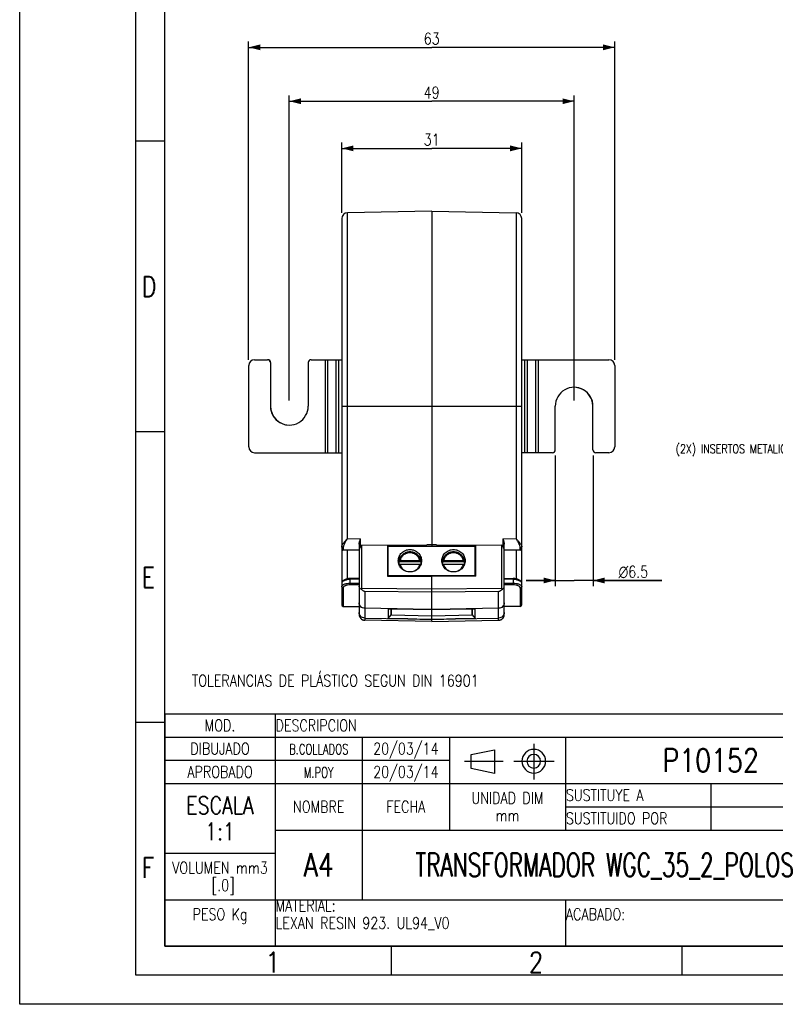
# Model space of a CAD drawing. Header units: millimetres. Extents: x 0 to 210, y 0 to 297.
# Tile 1 of 6: x 0 to 130, y 0 to 169. Entities that reach past the tile are written whole.
import ezdxf

# ---------------------------------------------------------------- set-up
doc = ezdxf.new("R2010")
doc.units = ezdxf.units.MM
doc.header["$LTSCALE"] = 19.36
doc.layers.get('0').update_dxf_attribs({"linetype": 'CONTINUOUS'})
doc.styles.get("Standard").update_dxf_attribs({"font": 'SIMPLEX.SHX', "width": 0.8})
doc.styles.add('TEXTSTYLE_1', font='gdt', dxfattribs={"width": 0.8})
doc.styles.add('TEXTSTYLE_2', font='SIMPLEX.SHX', dxfattribs={"width": 0.7})
doc.dimstyles.new('DIMSTYLE_2', dxfattribs={"dimtxt": 2, "dimasz": 2, "dimexe": 1, "dimexo": 1, "dimgap": 0.5, "dimtad": 1, "dimdsep": 46, "dimtxsty": 'Standard', "dimblk": '_FILLED', "dimblk1": '_FILLED', "dimblk2": '_FILLED', "dimcen": 0.09, "dimazin": 2, "dimtp": 0.01, "dimtm": 0.01, "dimtfac": 1, "dimtofl": 0, "dimtmove": 0, "dimatfit": 3, "dimldrblk": '_FILLED', "dimfxl": 0, "dimtolj": 1, "dimarcsym": 0})
doc.dimstyles.new('DIMSTYLE_3', dxfattribs={"dimtxt": 2, "dimasz": 2, "dimexe": 1, "dimexo": 1, "dimgap": 0.5, "dimtad": 1, "dimdec": 0, "dimdsep": 46, "dimtxsty": 'Standard', "dimblk": '_FILLED', "dimblk1": '_FILLED', "dimblk2": '_FILLED', "dimcen": 0.09, "dimazin": 2, "dimtp": 0.01, "dimtm": 0.01, "dimtfac": 1, "dimtdec": 0, "dimtofl": 0, "dimtmove": 0, "dimatfit": 3, "dimldrblk": '_FILLED', "dimfxl": 0, "dimtolj": 1, "dimarcsym": 0})

# ---------------------------------------------------------------- blocks, each defined once
blk = doc.blocks.new('_FILLED')
at = {"color": 0, "linetype": 'ByBlock'}
blk.add_solid([(0, 0), (-1, 0.25), (-1, -0.25)], dxfattribs=at)
blk = doc.blocks.new('*D4')
at = {"color": 8}
for p, q in [((92.23, 94.44), (92.23, 71.95)), ((98.73, 94.44), (98.73, 71.95)), ((92.23, 72.95), (87.23, 72.95)), ((87.23, 72.95), (95.48, 72.95)), ((110.61, 72.95), (95.48, 72.95)), ((98.73, 72.95), (110.61, 72.95))]:
    blk.add_line(p, q, dxfattribs=at)
at = {"color": 8, "xscale": 2, "yscale": 2, "zscale": 2}
for p, rotation in [((92.23, 72.95), 359.9999497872), ((98.73, 72.95), 179.9999813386)]:
    blk.add_blockref('_FILLED', p, dxfattribs=dict(at, rotation=rotation))
at = {"color": 8, "insert": (103.14, 75.45), "char_height": 2, "width": 7.4667, "attachment_point": 1, "line_spacing_factor": 0.9, "style": 'TEXTSTYLE_1'}
blk.add_mtext('{\\fgdt;n}\\fSIMPLEX.SHX;6.5', dxfattribs=at)
blk = doc.blocks.new('*D5')
at = {"color": 8}
for p, q in [((55.45, 136.24), (55.45, 148.32)), ((86.45, 136.24), (86.45, 148.32)), ((55.45, 147.32), (70.95, 147.32)), ((86.45, 147.32), (70.95, 147.32))]:
    blk.add_line(p, q, dxfattribs=at)
at = {"color": 8, "xscale": 2, "yscale": 2, "zscale": 2}
for p, rotation in [((55.45, 147.32), 180.0000000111), ((86.45, 147.32), 1.11e-08)]:
    blk.add_blockref('_FILLED', p, dxfattribs=dict(at, rotation=rotation))
at = {"color": 8, "insert": (70.95, 149.82), "char_height": 2, "width": 3.2, "attachment_point": 2, "line_spacing_factor": 0.9}
blk.add_mtext('31', dxfattribs=at)
blk = doc.blocks.new('*D6')
at = {"color": 8}
for p, q in [((46.43, 103.94), (46.43, 156.43)), ((95.48, 103.94), (95.48, 156.43)), ((46.43, 155.43), (70.95, 155.43)), ((95.48, 155.43), (70.95, 155.43))]:
    blk.add_line(p, q, dxfattribs=at)
at = {"color": 8, "xscale": 2, "yscale": 2, "zscale": 2, "rotation": 180}
blk.add_blockref('_FILLED', (46.43, 155.43), dxfattribs=at)
at = {"color": 8, "xscale": 2, "yscale": 2, "zscale": 2}
blk.add_blockref('_FILLED', (95.48, 155.43), dxfattribs=at)
at = {"color": 8, "insert": (70.95, 157.93), "char_height": 2, "width": 3.2, "attachment_point": 2, "line_spacing_factor": 0.9}
blk.add_mtext('49', dxfattribs=at)
blk = doc.blocks.new('*D7')
at = {"color": 8}
for p, q in [((39.43, 110.94), (39.43, 165.71)), ((39.43, 164.71), (70.95, 164.71)), ((102.48, 164.71), (70.95, 164.71)), ((102.48, 110.94), (102.48, 165.71))]:
    blk.add_line(p, q, dxfattribs=at)
at = {"color": 8, "xscale": 2, "yscale": 2, "zscale": 2, "rotation": 180}
blk.add_blockref('_FILLED', (39.43, 164.71), dxfattribs=at)
at = {"color": 8, "xscale": 2, "yscale": 2, "zscale": 2}
blk.add_blockref('_FILLED', (102.48, 164.71), dxfattribs=at)
at = {"color": 8, "insert": (70.95, 167.21), "char_height": 2, "width": 3.2, "attachment_point": 2, "line_spacing_factor": 0.9}
blk.add_mtext('63', dxfattribs=at)

msp = doc.modelspace()

# ---------------------------------------------------------------- linework, layer by layer
at = {"color": 7}
for p, q in [((0, 0), (0, 297)), ((25, 10), (25, 287)), ((24.983, 148.538), (20, 148.538)), ((70.954, 136.488), (56.437, 136.235)), ((56.437, 80.178), (56.437, 136.235)), ((70.954, 136.488), (70.954, 78.858)), ((70.954, 136.488), (85.472, 136.235)), ((85.472, 136.235), (85.472, 80.178)), ((55.454, 135.235), (55.454, 72.461)), ((86.454, 72.461), (86.454, 135.235)), ((40.433, 110.943), (42.683, 110.943)), ((43.182, 110.443), (43.182, 102.95)), ((43.182, 110.443), (43.209, 110.443)), ((43.209, 110.443), (43.209, 102.95)), ((49.681, 110.443), (49.681, 102.943)), ((50.181, 110.943), (55.454, 110.943)), ((52.642, 94.943), (52.642, 110.943)), ((53.071, 94.943), (53.071, 110.943)), ((54.47, 110.943), (54.47, 94.943)), ((54.899, 110.943), (54.899, 94.943)), ((86.454, 110.943), (101.476, 110.943)), ((87.01, 94.943), (87.01, 110.943)), ((87.438, 94.943), (87.438, 110.943)), ((88.838, 110.943), (88.838, 94.943)), ((89.267, 110.943), (89.267, 94.943)), ((39.433, 95.943), (39.433, 109.943)), ((102.476, 109.943), (102.476, 95.943)), ((43.182, 102.95), (43.209, 102.95)), ((56.437, 102.943), (85.472, 102.943)), ((92.227, 95.443), (92.227, 102.943)), ((98.726, 102.937), (98.7, 102.937)), ((98.7, 95.443), (98.7, 102.937)), ((98.726, 95.443), (98.726, 102.937)), ((24.983, 98.538), (20, 98.538)), ((40.433, 94.943), (55.454, 94.943)), ((91.727, 94.943), (86.454, 94.943)), ((98.726, 95.443), (98.7, 95.443)), ((101.476, 94.943), (99.226, 94.943)), ((56.437, 80.178), (58.7, 80.139)), ((58.7, 78.791), (58.7, 80.139)), ((83.209, 80.139), (85.472, 80.178)), ((83.209, 80.139), (83.209, 78.791)), ((58.454, 78.143), (55.7, 78.191)), ((56.437, 73.24), (56.437, 78.179)), ((58.454, 79.183), (58.454, 67.101)), ((58.946, 79.028), (70.127, 79.055)), ((58.946, 71.611), (58.946, 79.028)), ((63.354, 78.914), (70.127, 79.055)), ((63.354, 78.914), (63.354, 73.712)), ((63.454, 78.858), (78.454, 78.858)), ((63.454, 73.711), (63.454, 78.858)), ((70.954, 79.073), (70.127, 79.055)), ((71.782, 79.055), (70.954, 79.073)), ((71.782, 79.055), (82.963, 79.028)), ((71.782, 79.055), (78.554, 78.914)), ((78.454, 73.711), (78.454, 78.858)), ((78.554, 73.712), (78.554, 78.914)), ((82.963, 79.028), (82.963, 71.611)), ((83.454, 67.101), (83.454, 79.183)), ((86.209, 78.191), (83.454, 78.143)), ((85.472, 78.179), (85.472, 73.24)), ((63.454, 77.581), (63.354, 77.579)), ((63.354, 77.219), (63.454, 77.221)), ((65.312, 76.153), (65.312, 76.332)), ((65.515, 76.384), (68.894, 76.384)), ((69.097, 76.332), (69.097, 76.153)), ((72.812, 76.153), (72.812, 76.332)), ((73.015, 76.384), (76.394, 76.384)), ((76.597, 76.332), (76.597, 76.153)), ((78.554, 77.579), (78.454, 77.581)), ((78.554, 76.713), (78.454, 76.769)), ((69.097, 76.153), (65.312, 76.153)), ((68.894, 75.707), (65.515, 75.707)), ((76.597, 76.153), (72.812, 76.153)), ((76.394, 75.707), (73.015, 75.707)), ((58.454, 73.338), (56.926, 73.299)), ((56.926, 73.296), (56.926, 73.293)), ((58.454, 73.157), (56.928, 73.118)), ((56.928, 72.483), (56.928, 73.118)), ((63.454, 73.872), (63.354, 73.87)), ((63.354, 73.712), (70.954, 73.647)), ((63.454, 73.831), (78.454, 73.831)), ((78.554, 73.712), (70.954, 73.647)), ((70.954, 65.895), (70.954, 73.647)), ((78.554, 73.87), (78.455, 73.872)), ((83.454, 73.338), (84.983, 73.299)), ((84.981, 73.118), (83.454, 73.157)), ((84.981, 73.118), (84.981, 72.483)), ((84.983, 73.293), (84.983, 73.296)), ((55.454, 72.459), (55.454, 68.741)), ((55.7, 71.645), (55.7, 68.491)), ((56.928, 72.483), (58.454, 72.47)), ((58.454, 72.179), (56.928, 72.193)), ((58.946, 71.611), (70.954, 71.509)), ((70.954, 71.509), (82.963, 71.611)), ((83.454, 72.47), (84.981, 72.483)), ((84.981, 72.193), (83.454, 72.179)), ((86.209, 71.645), (86.209, 68.491)), ((86.454, 68.741), (86.454, 72.459)), ((70.954, 70.934), (59.437, 71.032)), ((59.437, 71.032), (59.437, 66.101)), ((82.472, 71.032), (70.954, 70.934)), ((82.472, 66.101), (82.472, 71.032)), ((55.7, 68.491), (58.454, 68.443)), ((67.778, 68.027), (59.437, 68.162)), ((63.455, 68.076), (67.778, 68.027)), ((63.455, 68.076), (63.467, 66.427)), ((63.975, 67.035), (63.967, 68.07)), ((63.993, 68.07), (63.975, 67.035)), ((67.778, 68.027), (70.954, 67.998)), ((70.954, 67.998), (74.131, 68.027)), ((82.472, 68.162), (74.131, 68.027)), ((74.131, 68.027), (78.454, 68.076)), ((77.934, 67.035), (77.915, 68.07)), ((77.942, 68.07), (77.934, 67.035)), ((78.442, 66.427), (78.454, 68.076)), ((86.209, 68.491), (83.454, 68.443)), ((58.454, 67.101), (58.459, 67.013)), ((59.437, 66.488), (66.84, 66.356)), ((70.954, 65.895), (59.437, 66.101)), ((63.467, 66.427), (63.975, 67.035)), ((66.84, 66.356), (63.467, 66.427)), ((63.975, 67.035), (70.954, 66.888)), ((70.954, 66.888), (77.934, 67.035)), ((70.954, 65.895), (82.472, 66.101)), ((75.069, 66.356), (82.472, 66.488)), ((78.442, 66.427), (75.069, 66.356)), ((77.934, 67.035), (78.442, 66.427)), ((25, 50), (200, 50)), ((25, 50), (25, 10)), ((44, 50), (44, 10)), ((25, 48.5), (20.017, 48.5)), ((25, 46), (200, 46)), ((59, 46), (59, 18)), ((74, 46), (74, 30)), ((94, 46), (94, 30)), ((77.73, 42.991), (81.78, 43.801)), ((77.73, 40.561), (77.73, 42.991)), ((81.78, 43.801), (81.78, 39.751)), ((25, 42), (74, 42)), ((81.78, 39.751), (77.73, 40.561)), ((25, 38), (144, 38)), ((119, 38), (119, 30)), ((94, 34), (144, 34)), ((44, 30), (144, 30)), ((25, 26), (44, 26)), ((25, 18), (144, 18)), ((94, 18), (94, 10)), ((25, 10), (200, 10)), ((200, 10), (25, 10)), ((64, 10), (64, 5)), ((114, 10), (114, 5)), ((210, 0), (0, 0))]:
    msp.add_line(p, q, dxfattribs=at)
at = {"color": 8}
for p, q in [((20, 5), (20, 292)), ((65.313, 76.338), (65.312, 76.335)), ((65.312, 76.335), (65.312, 76.332)), ((65.435, 76.379), (65.438, 76.38)), ((68.971, 76.38), (68.974, 76.379)), ((69.097, 76.335), (69.096, 76.338)), ((69.097, 76.332), (69.097, 76.335)), ((72.813, 76.338), (72.812, 76.335)), ((72.812, 76.335), (72.812, 76.332)), ((72.935, 76.379), (72.938, 76.38)), ((76.471, 76.38), (76.474, 76.379)), ((76.597, 76.335), (76.596, 76.338)), ((76.597, 76.332), (76.597, 76.335)), ((88.523, 44.851), (88.523, 38.711)), ((76.573, 41.844), (83.243, 41.844)), ((85.088, 41.844), (92.018, 41.844)), ((205, 5), (20, 5))]:
    msp.add_line(p, q, dxfattribs=at)
at = {"color": 7}
for points in [[(56.926, 73.296), (56.775, 73.289), (56.622, 73.273), (56.474, 73.249), (56.332, 73.217), (56.196, 73.178), (56.071, 73.133), (55.955, 73.082), (55.849, 73.024), (55.753, 72.96), (55.668, 72.891), (55.597, 72.816), (55.538, 72.736), (55.494, 72.651), (55.467, 72.567), (55.455, 72.485), (55.454, 72.461)], [(86.454, 72.461), (86.451, 72.514), (86.436, 72.592), (86.408, 72.668), (86.368, 72.741), (86.316, 72.812), (86.25, 72.882), (86.171, 72.949), (86.079, 73.012), (85.972, 73.072), (85.851, 73.127), (85.719, 73.175), (85.577, 73.217), (85.426, 73.25), (85.275, 73.274), (85.125, 73.289), (84.982, 73.296)], [(58.459, 67.013), (58.471, 66.921), (58.493, 66.83), (58.523, 66.739), (58.562, 66.651), (58.61, 66.566), (58.666, 66.486), (58.73, 66.412), (58.801, 66.344), (58.878, 66.284), (58.961, 66.232), (59.048, 66.188), (59.138, 66.153), (59.23, 66.127), (59.323, 66.11), (59.415, 66.102), (59.437, 66.101)], [(82.473, 66.101), (82.574, 66.108), (82.667, 66.124), (82.76, 66.149), (82.851, 66.183), (82.938, 66.226), (83.022, 66.278), (83.1, 66.338), (83.172, 66.405), (83.237, 66.479), (83.294, 66.559), (83.343, 66.644), (83.383, 66.733), (83.415, 66.824), (83.437, 66.917), (83.45, 67.01), (83.454, 67.101)]]:
    msp.add_lwpolyline(points, dxfattribs=at)
for centre, radius, start, end in [((56.454, 135.235), 1, 91, 180), ((85.454, 135.235), 1, 0, 89), ((40.433, 109.943), 1, 90.00544, 180.00419), ((42.683, 110.443), 0.5, 359.99533, 89.99533), ((42.709, 110.443), 0.5, 359.99533, 89.99533), ((50.181, 110.443), 0.5, 90.00467, 180.00462), ((101.476, 109.943), 1, 359.99581, 89.99456), ((95.477, 102.944), 3.25, 359.87627, 180.00467), ((95.45, 102.944), 3.25, 359.8763, 89.53363), ((46.432, 102.943), 3.25, 179.87628, 0.00467), ((46.458, 102.943), 3.25, 179.8763, 269.53362), ((40.433, 95.943), 1, 179.99581, 269.99455), ((91.727, 95.443), 0.5, 270.00467, 0.00462), ((99.2, 95.443), 0.5, 179.99533, 269.99533), ((99.226, 95.443), 0.5, 179.99533, 269.99533), ((101.476, 95.943), 1, 270.00545, 0.00419), ((55.704, 78.441), 0.25, 180.00001, 269), ((86.204, 78.441), 0.25, 271, 359.99999), ((67.084, 75.775), 1.879, 162.45963, 171.24411), ((67.096, 75.771), 1.893, 156.683, 162.46175), ((67.313, 75.771), 1.893, 17.53815, 23.31689), ((67.325, 75.775), 1.879, 8.75503, 17.54027), ((74.584, 75.775), 1.879, 162.45963, 171.24411), ((74.596, 75.771), 1.893, 156.683, 162.46175), ((74.813, 75.771), 1.893, 17.46404, 23.31686), ((74.826, 75.775), 1.879, 8.75478, 17.46599), ((67.084, 75.814), 1.805, 169.17722, 179.73341), ((67.325, 75.814), 1.805, 0.26539, 10.82277), ((74.584, 75.814), 1.805, 169.17722, 179.73341), ((74.825, 75.814), 1.805, 0.26539, 10.82277), ((62.001, 68.396), 4.435, 136.04515, 136.38308), ((62.105, 68.296), 4.579, 133.61904, 136.04408), ((79.804, 68.296), 4.579, 43.95592, 46.38095), ((79.908, 68.396), 4.435, 43.61694, 43.95486), ((55.704, 68.741), 0.25, 180, 269), ((86.204, 68.741), 0.25, 271, 0), ((88.539, 41.844), 2.038, 180.00814, 179.99186), ((88.522, 41.837), 1.177, 180.47907, 179.52093)]:
    msp.add_arc(centre, radius, start, end, dxfattribs=at)
at = {"color": 8}
for centre, radius, start, end in [((65.51, 75.695), 0.688, 96.00951, 96.27451), ((65.517, 75.523), 0.861, 90.0945, 91.54787), ((68.892, 75.523), 0.86, 88.44505, 89.90536), ((68.895, 75.661), 0.723, 83.66396, 83.94257), ((73.01, 75.695), 0.688, 96.00951, 96.27451), ((73.017, 75.523), 0.861, 90.0945, 91.54787), ((76.392, 75.523), 0.86, 88.44505, 89.90536), ((76.395, 75.661), 0.723, 83.66396, 83.94257), ((68.892, 74.846), 0.861, 88.45213, 89.9055), ((68.893, 74.93), 0.777, 88.45736, 89.95377), ((68.893, 74.949), 0.758, 88.1503, 88.44501), ((68.893, 74.886), 0.821, 87.42411, 88.45216), ((68.892, 74.906), 0.801, 87.26243, 88.14487), ((68.889, 74.853), 0.854, 85.12439, 87.26337), ((68.899, 74.989), 0.718, 84.93284, 87.47856), ((68.891, 74.865), 0.841, 84.51819, 85.1506), ((68.905, 75.059), 0.648, 83.78805, 84.91807), ((68.912, 75.114), 0.592, 83.8869, 84.23005), ((76.392, 74.846), 0.861, 88.45213, 89.9055), ((76.393, 74.93), 0.777, 88.45736, 89.95377), ((76.393, 74.949), 0.758, 88.1503, 88.44501), ((76.393, 74.886), 0.821, 87.42411, 88.45216), ((76.392, 74.906), 0.801, 87.26243, 88.14487), ((76.389, 74.853), 0.854, 85.12439, 87.26337), ((76.399, 74.989), 0.718, 84.93284, 87.47856), ((76.391, 74.865), 0.841, 84.51819, 85.1506), ((76.405, 75.059), 0.648, 83.78805, 84.91807), ((76.412, 75.114), 0.592, 83.8869, 84.23005)]:
    msp.add_arc(centre, radius, start, end, dxfattribs=at)
at = {"color": 7}
for centre, major_axis, ratio, start_param, end_param in [((82.954, 77.213), (0.009, 1.814), 0.2755534, -0.5155485, 0.0007028), ((943.545, 60.3), (1239.656, -17.307), 0.0070543, -2.3562507, -2.3515671), ((-801.636, 60.3), (1239.656, 17.307), 0.0070543, -0.7900256, -0.7853419)]:
    msp.add_ellipse(centre, major_axis=major_axis, ratio=ratio, start_param=start_param, end_param=end_param, dxfattribs=at)
for points, knots in [([(55.454, 102.96), (55.454, 102.96), (55.457, 102.959), (55.46, 102.959), (55.466, 102.958), (55.478, 102.957), (55.5, 102.955), (55.532, 102.954), (55.573, 102.952), (55.622, 102.951), (55.679, 102.949), (55.769, 102.948), (55.897, 102.946), (56.065, 102.945), (56.247, 102.944), (56.373, 102.943), (56.437, 102.943)], [0, 0, 0, 0, 0.0014849, 0.0051867, 0.0112262, 0.0196087, 0.0433571, 0.0762869, 0.1180637, 0.1682835, 0.2265252, 0.292219, 0.4433554, 0.6161303, 0.8042521, 1, 1, 1, 1]), ([(85.472, 102.943), (85.536, 102.943), (85.662, 102.944), (85.844, 102.945), (86.012, 102.946), (86.14, 102.948), (86.23, 102.949), (86.287, 102.951), (86.336, 102.952), (86.377, 102.954), (86.409, 102.955), (86.431, 102.957), (86.443, 102.958), (86.449, 102.959), (86.452, 102.959), (86.454, 102.96), (86.454, 102.96)], [0, 0, 0, 0, 0.1957278, 0.3837871, 0.5565257, 0.7076757, 0.7733896, 0.8316416, 0.8818782, 0.9236741, 0.9566129, 0.9803729, 0.9887629, 0.9948093, 0.9985156, 1, 1, 1, 1]), ([(55.454, 78.764), (55.454, 78.813), (55.481, 78.921), (55.56, 79.079), (55.668, 79.249), (55.848, 79.492), (56.107, 79.803), (56.325, 80.051), (56.437, 80.178)], [0, 0, 0, 0, 0.0844278, 0.1868276, 0.3034167, 0.4316282, 0.7079588, 1, 1, 1, 1]), ([(56.437, 80.178), (56.352, 80.032), (56.187, 79.747), (55.959, 79.328), (55.799, 78.99), (55.717, 78.735), (55.698, 78.616), (55.698, 78.56)], [0, 0, 0, 0, 0.2823734, 0.552672, 0.7992217, 0.9071549, 1, 1, 1, 1]), ([(58.454, 79.183), (58.454, 79.261), (58.475, 79.42), (58.558, 79.74), (58.643, 79.978), (58.7, 80.139)], [0, 0, 0, 0, 0.2358827, 0.4845196, 1, 1, 1, 1]), ([(83.209, 80.139), (83.266, 79.978), (83.351, 79.74), (83.433, 79.42), (83.454, 79.261), (83.454, 79.183)], [0, 0, 0, 0, 0.5157745, 0.7641447, 1, 1, 1, 1]), ([(85.472, 80.178), (85.584, 80.051), (85.802, 79.803), (86.061, 79.492), (86.24, 79.249), (86.349, 79.079), (86.428, 78.921), (86.454, 78.813), (86.454, 78.764)], [0, 0, 0, 0, 0.2920412, 0.5683718, 0.6965833, 0.8131724, 0.9155722, 1, 1, 1, 1]), ([(86.211, 78.56), (86.211, 78.616), (86.192, 78.735), (86.109, 78.99), (85.95, 79.328), (85.722, 79.747), (85.557, 80.032), (85.472, 80.178)], [0, 0, 0, 0, 0.0928451, 0.2007783, 0.447328, 0.7176266, 1, 1, 1, 1]), ([(55.698, 78.56), (55.667, 78.561), (55.606, 78.574), (55.527, 78.619), (55.471, 78.684), (55.454, 78.738), (55.454, 78.764)], [0, 0, 0, 0, 0.2702737, 0.5312995, 0.7748968, 1, 1, 1, 1]), ([(55.698, 78.56), (55.698, 78.532), (55.698, 78.479), (55.699, 78.405), (55.699, 78.342), (55.699, 78.29), (55.699, 78.253), (55.699, 78.23), (55.699, 78.216), (55.7, 78.206), (55.699, 78.198), (55.7, 78.195), (55.7, 78.191), (55.7, 78.191)], [0, 0, 0, 0, 0.2288392, 0.4293589, 0.6008841, 0.7427399, 0.8542516, 0.8984176, 0.9347447, 0.9631488, 0.9835461, 0.9958539, 1, 1, 1, 1]), ([(58.7, 78.791), (58.672, 78.731), (58.613, 78.616), (58.531, 78.445), (58.47, 78.275), (58.454, 78.157), (58.454, 78.101)], [0, 0, 0, 0, 0.2666242, 0.5252128, 0.769009, 1, 1, 1, 1]), ([(58.7, 78.791), (58.713, 78.817), (58.741, 78.87), (58.792, 78.944), (58.857, 79.006), (58.916, 79.028), (58.946, 79.028)], [0, 0, 0, 0, 0.2508528, 0.501584, 0.75183, 1, 1, 1, 1]), ([(65.204, 76.345), (65.204, 76.471), (65.23, 76.725), (65.345, 77.09), (65.531, 77.427), (65.782, 77.722), (66.087, 77.963), (66.435, 78.143), (66.812, 78.253), (67.074, 78.278), (67.204, 78.278)], [0, 0, 0, 0, 0.1229133, 0.246148, 0.3699742, 0.4945692, 0.6199909, 0.7461717, 0.8729304, 1, 1, 1, 1]), ([(67.204, 78.278), (67.335, 78.278), (67.597, 78.253), (67.974, 78.143), (68.322, 77.963), (68.627, 77.722), (68.877, 77.427), (69.064, 77.09), (69.179, 76.725), (69.204, 76.471), (69.204, 76.345)], [0, 0, 0, 0, 0.12707, 0.2538288, 0.3800094, 0.5054311, 0.630026, 0.7538522, 0.8770868, 1, 1, 1, 1]), ([(72.704, 76.345), (72.704, 76.471), (72.73, 76.725), (72.845, 77.09), (73.031, 77.427), (73.282, 77.722), (73.587, 77.963), (73.935, 78.143), (74.312, 78.253), (74.574, 78.278), (74.704, 78.278)], [0, 0, 0, 0, 0.1229133, 0.246148, 0.3699742, 0.4945692, 0.6199909, 0.7461717, 0.8729304, 1, 1, 1, 1]), ([(74.704, 78.278), (74.835, 78.278), (75.097, 78.253), (75.474, 78.143), (75.822, 77.963), (76.127, 77.722), (76.377, 77.427), (76.564, 77.09), (76.679, 76.725), (76.704, 76.471), (76.704, 76.345)], [0, 0, 0, 0, 0.12707, 0.2538288, 0.3800094, 0.5054311, 0.630026, 0.7538522, 0.8770868, 1, 1, 1, 1]), ([(83.454, 78.101), (83.454, 78.157), (83.439, 78.275), (83.378, 78.445), (83.296, 78.616), (83.237, 78.731), (83.209, 78.791)], [0, 0, 0, 0, 0.2309893, 0.4747935, 0.7333818, 1, 1, 1, 1]), ([(86.209, 78.191), (86.209, 78.191), (86.208, 78.195), (86.21, 78.198), (86.209, 78.206), (86.21, 78.217), (86.21, 78.23), (86.21, 78.254), (86.21, 78.291), (86.21, 78.343), (86.21, 78.406), (86.211, 78.48), (86.211, 78.532), (86.211, 78.56)], [0, 0, 0, 0, 0.0041863, 0.016606, 0.0371699, 0.0657788, 0.1023326, 0.1467307, 0.2586574, 0.4007534, 0.5722131, 0.7722305, 1, 1, 1, 1]), ([(86.454, 78.764), (86.454, 78.738), (86.438, 78.684), (86.382, 78.619), (86.303, 78.574), (86.242, 78.561), (86.211, 78.56)], [0, 0, 0, 0, 0.2251033, 0.4687005, 0.7297262, 1, 1, 1, 1]), ([(67.204, 74.411), (67.074, 74.411), (66.812, 74.436), (66.435, 74.547), (66.087, 74.726), (65.782, 74.968), (65.531, 75.263), (65.345, 75.599), (65.23, 75.965), (65.204, 76.218), (65.204, 76.345)], [0, 0, 0, 0, 0.12707, 0.2538288, 0.3800094, 0.5054311, 0.630026, 0.7538522, 0.8770868, 1, 1, 1, 1]), ([(67.204, 77.861), (67.094, 77.861), (66.871, 77.843), (66.548, 77.76), (66.244, 77.623), (65.969, 77.438), (65.731, 77.21), (65.536, 76.945), (65.392, 76.651), (65.332, 76.441), (65.312, 76.335)], [0, 0, 0, 0, 0.126433, 0.252692, 0.3785577, 0.50393, 0.6287294, 0.7529468, 0.8766745, 1, 1, 1, 1]), ([(65.313, 76.338), (65.333, 76.443), (65.393, 76.652), (65.538, 76.943), (65.732, 77.207), (65.97, 77.434), (66.245, 77.618), (66.548, 77.753), (66.871, 77.836), (67.094, 77.855), (67.204, 77.855)], [0, 0, 0, 0, 0.1229024, 0.2462984, 0.3703186, 0.4950693, 0.6205408, 0.7466302, 0.8732075, 1, 1, 1, 1]), ([(67.204, 77.713), (67.106, 77.713), (66.91, 77.697), (66.624, 77.624), (66.355, 77.506), (66.111, 77.345), (65.898, 77.147), (65.723, 76.916), (65.592, 76.66), (65.535, 76.476), (65.515, 76.384)], [0, 0, 0, 0, 0.1267585, 0.2532961, 0.3793715, 0.5048453, 0.6296114, 0.7536662, 0.8770905, 1, 1, 1, 1]), ([(69.097, 76.335), (69.077, 76.441), (69.017, 76.651), (68.873, 76.945), (68.678, 77.21), (68.44, 77.438), (68.165, 77.623), (67.861, 77.76), (67.538, 77.843), (67.315, 77.861), (67.204, 77.861)], [0, 0, 0, 0, 0.1233254, 0.2470531, 0.3712706, 0.4960701, 0.6214424, 0.7473082, 0.8735671, 1, 1, 1, 1]), ([(67.204, 77.855), (67.315, 77.855), (67.537, 77.836), (67.86, 77.753), (68.164, 77.618), (68.439, 77.434), (68.677, 77.207), (68.871, 76.944), (69.016, 76.652), (69.076, 76.443), (69.096, 76.338)], [0, 0, 0, 0, 0.1267845, 0.2533404, 0.3794167, 0.5048812, 0.6296389, 0.7536723, 0.8770892, 1, 1, 1, 1]), ([(68.894, 76.384), (68.874, 76.476), (68.817, 76.66), (68.686, 76.916), (68.511, 77.147), (68.298, 77.345), (68.054, 77.506), (67.785, 77.624), (67.499, 77.697), (67.303, 77.713), (67.204, 77.713)], [0, 0, 0, 0, 0.1229109, 0.2463345, 0.3703871, 0.4951576, 0.6206266, 0.7467053, 0.8732418, 1, 1, 1, 1]), ([(69.204, 76.345), (69.204, 76.218), (69.179, 75.965), (69.064, 75.599), (68.877, 75.263), (68.627, 74.968), (68.322, 74.726), (67.974, 74.547), (67.597, 74.436), (67.335, 74.411), (67.204, 74.411)], [0, 0, 0, 0, 0.1229133, 0.246148, 0.3699742, 0.4945692, 0.6199909, 0.7461717, 0.8729304, 1, 1, 1, 1]), ([(74.704, 74.411), (74.574, 74.411), (74.312, 74.436), (73.935, 74.547), (73.587, 74.726), (73.282, 74.968), (73.031, 75.263), (72.845, 75.599), (72.73, 75.965), (72.704, 76.218), (72.704, 76.345)], [0, 0, 0, 0, 0.12707, 0.2538288, 0.3800094, 0.5054311, 0.630026, 0.7538522, 0.8770868, 1, 1, 1, 1]), ([(74.704, 77.861), (74.594, 77.861), (74.371, 77.843), (74.048, 77.76), (73.744, 77.623), (73.469, 77.438), (73.231, 77.21), (73.036, 76.945), (72.892, 76.651), (72.832, 76.441), (72.812, 76.335)], [0, 0, 0, 0, 0.126433, 0.252692, 0.3785577, 0.50393, 0.6287294, 0.7529468, 0.8766745, 1, 1, 1, 1]), ([(72.813, 76.338), (72.833, 76.443), (72.893, 76.652), (73.038, 76.943), (73.232, 77.207), (73.47, 77.434), (73.745, 77.618), (74.048, 77.753), (74.371, 77.836), (74.594, 77.855), (74.704, 77.855)], [0, 0, 0, 0, 0.1229025, 0.2462984, 0.3703186, 0.4950693, 0.6205408, 0.7466302, 0.8732075, 1, 1, 1, 1]), ([(74.704, 77.713), (74.606, 77.713), (74.41, 77.697), (74.124, 77.624), (73.855, 77.506), (73.611, 77.345), (73.398, 77.147), (73.223, 76.916), (73.092, 76.66), (73.035, 76.476), (73.015, 76.384)], [0, 0, 0, 0, 0.1267585, 0.2532961, 0.3793715, 0.5048453, 0.6296114, 0.7536662, 0.8770905, 1, 1, 1, 1]), ([(76.597, 76.335), (76.577, 76.441), (76.517, 76.651), (76.373, 76.945), (76.178, 77.21), (75.94, 77.438), (75.665, 77.623), (75.361, 77.76), (75.038, 77.843), (74.815, 77.861), (74.704, 77.861)], [0, 0, 0, 0, 0.1233254, 0.2470531, 0.3712706, 0.4960701, 0.6214424, 0.7473082, 0.8735671, 1, 1, 1, 1]), ([(74.704, 77.855), (74.815, 77.855), (75.037, 77.836), (75.36, 77.753), (75.664, 77.618), (75.939, 77.434), (76.177, 77.207), (76.371, 76.944), (76.515, 76.652), (76.576, 76.443), (76.596, 76.338)], [0, 0, 0, 0, 0.1267844, 0.2533403, 0.3794166, 0.5048811, 0.6296388, 0.7536723, 0.8770892, 1, 1, 1, 1]), ([(76.394, 76.384), (76.374, 76.476), (76.317, 76.66), (76.186, 76.916), (76.011, 77.147), (75.798, 77.345), (75.554, 77.506), (75.285, 77.624), (74.999, 77.697), (74.803, 77.713), (74.704, 77.713)], [0, 0, 0, 0, 0.1229109, 0.2463345, 0.3703871, 0.4951576, 0.6206266, 0.7467053, 0.8732418, 1, 1, 1, 1]), ([(76.704, 76.345), (76.704, 76.218), (76.679, 75.965), (76.564, 75.599), (76.377, 75.263), (76.127, 74.968), (75.822, 74.726), (75.474, 74.547), (75.097, 74.436), (74.835, 74.411), (74.704, 74.411)], [0, 0, 0, 0, 0.1229133, 0.246148, 0.3699742, 0.4945692, 0.6199909, 0.7461717, 0.8729304, 1, 1, 1, 1]), ([(65.515, 75.707), (65.496, 75.707), (65.459, 75.706), (65.407, 75.7), (65.364, 75.691), (65.339, 75.682), (65.329, 75.676)], [0, 0, 0, 0, 0.3033902, 0.5844041, 0.8221174, 1, 1, 1, 1]), ([(65.515, 75.707), (65.54, 75.592), (65.614, 75.367), (65.796, 75.061), (66.039, 74.799), (66.235, 74.661), (66.339, 74.602)], [0, 0, 0, 0, 0.2477167, 0.4967628, 0.7474973, 1, 1, 1, 1]), ([(68.069, 74.602), (68.174, 74.661), (68.37, 74.799), (68.613, 75.061), (68.795, 75.367), (68.869, 75.592), (68.894, 75.707)], [0, 0, 0, 0, 0.2525041, 0.503238, 0.7522867, 1, 1, 1, 1]), ([(73.015, 75.707), (72.996, 75.707), (72.959, 75.706), (72.907, 75.7), (72.864, 75.691), (72.839, 75.682), (72.829, 75.676)], [0, 0, 0, 0, 0.3033902, 0.5844041, 0.8221174, 1, 1, 1, 1]), ([(73.015, 75.707), (73.04, 75.592), (73.114, 75.367), (73.296, 75.061), (73.539, 74.799), (73.735, 74.661), (73.839, 74.602)], [0, 0, 0, 0, 0.2477167, 0.4967628, 0.7474973, 1, 1, 1, 1]), ([(75.569, 74.602), (75.674, 74.661), (75.87, 74.799), (76.113, 75.061), (76.295, 75.367), (76.369, 75.592), (76.394, 75.707)], [0, 0, 0, 0, 0.2525041, 0.503238, 0.7522867, 1, 1, 1, 1]), ([(56.928, 73.118), (56.736, 73.113), (56.457, 73.084), (56.111, 72.997), (55.893, 72.916), (55.712, 72.821), (55.573, 72.713), (55.48, 72.594), (55.454, 72.502), (55.454, 72.459)], [0, 0, 0, 0, 0.3355442, 0.4854919, 0.6206509, 0.7393156, 0.8406937, 0.9259257, 1, 1, 1, 1]), ([(56.926, 73.293), (56.925, 73.274), (56.927, 73.215), (56.927, 73.157), (56.928, 73.118)], [0, 0, 0, 0, 0.3314302, 1, 1, 1, 1]), ([(84.981, 73.118), (84.982, 73.157), (84.982, 73.215), (84.984, 73.274), (84.983, 73.293)], [0, 0, 0, 0, 0.6685685, 1, 1, 1, 1]), ([(86.454, 72.459), (86.454, 72.498), (86.434, 72.584), (86.347, 72.702), (86.207, 72.814), (86.018, 72.916), (85.787, 73.001), (85.44, 73.086), (85.165, 73.114), (84.981, 73.118)], [0, 0, 0, 0, 0.067242, 0.1483695, 0.2517111, 0.3773361, 0.521907, 0.6787112, 1, 1, 1, 1]), ([(55.454, 71.871), (55.454, 71.91), (55.476, 71.996), (55.565, 72.112), (55.704, 72.218), (55.891, 72.312), (56.118, 72.388), (56.465, 72.463), (56.741, 72.485), (56.928, 72.483)], [0, 0, 0, 0, 0.0687265, 0.1500254, 0.2521293, 0.3748049, 0.5161477, 0.671378, 1, 1, 1, 1]), ([(55.454, 71.871), (55.454, 71.842), (55.469, 71.782), (55.525, 71.709), (55.605, 71.659), (55.668, 71.645), (55.7, 71.645)], [0, 0, 0, 0, 0.2392161, 0.4841289, 0.7379284, 1, 1, 1, 1]), ([(56.928, 72.193), (56.77, 72.194), (56.537, 72.176), (56.247, 72.107), (56.062, 72.039), (55.909, 71.956), (55.793, 71.862), (55.719, 71.758), (55.701, 71.681), (55.7, 71.645)], [0, 0, 0, 0, 0.3295574, 0.4804509, 0.6182398, 0.7386813, 0.8407274, 0.9250459, 1, 1, 1, 1]), ([(56.928, 72.193), (56.927, 72.234), (56.927, 72.331), (56.927, 72.428), (56.928, 72.483)], [0, 0, 0, 0, 0.4259045, 1, 1, 1, 1]), ([(58.79, 71.456), (58.738, 71.493), (58.645, 71.567), (58.536, 71.693), (58.47, 71.824), (58.454, 71.915), (58.454, 71.958)], [0, 0, 0, 0, 0.3050958, 0.5663671, 0.79262, 1, 1, 1, 1]), ([(59.437, 71.032), (59.379, 71.052), (59.141, 71.155), (58.928, 71.314), (58.79, 71.456)], [0, 0, 0, 0, 0.2361063, 1, 1, 1, 1]), ([(82.472, 71.032), (82.59, 71.074), (82.823, 71.193), (83.025, 71.359), (83.119, 71.456)], [0, 0, 0, 0, 0.4810519, 1, 1, 1, 1]), ([(83.119, 71.456), (83.171, 71.493), (83.264, 71.567), (83.373, 71.693), (83.439, 71.824), (83.454, 71.915), (83.454, 71.958)], [0, 0, 0, 0, 0.3051963, 0.566156, 0.7924865, 1, 1, 1, 1]), ([(84.981, 72.483), (85.172, 72.484), (85.451, 72.463), (85.799, 72.386), (86.018, 72.312), (86.2, 72.221), (86.338, 72.118), (86.431, 72.001), (86.454, 71.912), (86.454, 71.871)], [0, 0, 0, 0, 0.3369287, 0.4887632, 0.6251789, 0.7435337, 0.8439296, 0.9274115, 1, 1, 1, 1]), ([(84.981, 72.483), (84.981, 72.428), (84.982, 72.331), (84.982, 72.234), (84.981, 72.193)], [0, 0, 0, 0, 0.5740955, 1, 1, 1, 1]), ([(86.209, 71.645), (86.208, 71.681), (86.19, 71.758), (86.116, 71.862), (86, 71.956), (85.847, 72.039), (85.661, 72.107), (85.371, 72.176), (85.139, 72.194), (84.981, 72.193)], [0, 0, 0, 0, 0.0748002, 0.1590794, 0.2612024, 0.3818362, 0.5199085, 0.6709798, 1, 1, 1, 1]), ([(86.209, 71.645), (86.241, 71.645), (86.304, 71.659), (86.384, 71.709), (86.44, 71.782), (86.454, 71.842), (86.454, 71.871)], [0, 0, 0, 0, 0.2620716, 0.5158711, 0.7607838, 1, 1, 1, 1]), ([(59.437, 68.162), (59.308, 68.164), (59.052, 68.215), (58.726, 68.421), (58.506, 68.728), (58.454, 68.972), (58.454, 69.092)], [0, 0, 0, 0, 0.259142, 0.5128703, 0.7591031, 1, 1, 1, 1]), ([(83.454, 69.092), (83.454, 68.972), (83.403, 68.728), (83.183, 68.421), (82.857, 68.215), (82.601, 68.164), (82.472, 68.162)], [0, 0, 0, 0, 0.2409564, 0.4871967, 0.7409076, 1, 1, 1, 1]), ([(59.437, 66.488), (59.307, 66.491), (59.05, 66.544), (58.726, 66.757), (58.507, 67.073), (58.454, 67.324), (58.454, 67.45)], [0, 0, 0, 0, 0.2568917, 0.5062118, 0.752063, 1, 1, 1, 1]), ([(58.454, 67.115), (58.454, 66.986), (58.507, 66.727), (58.722, 66.397), (59.049, 66.176), (59.308, 66.119), (59.437, 66.116)], [0, 0, 0, 0, 0.2504753, 0.4995142, 0.7489537, 1, 1, 1, 1]), ([(83.454, 67.45), (83.454, 67.325), (83.402, 67.073), (83.184, 66.757), (82.859, 66.544), (82.602, 66.491), (82.472, 66.488)], [0, 0, 0, 0, 0.2477525, 0.4933857, 0.7429224, 1, 1, 1, 1]), ([(82.472, 66.116), (82.601, 66.119), (82.859, 66.176), (83.186, 66.397), (83.402, 66.727), (83.454, 66.986), (83.454, 67.115)], [0, 0, 0, 0, 0.2508297, 0.5000155, 0.7493083, 1, 1, 1, 1])]:
    msp.add_open_spline(points, degree=3, knots=knots, dxfattribs=at)
at = {"color": 8}
for points in [[(65.312, 76.332), (65.312, 76.334), (65.312, 76.336), (65.313, 76.338)], [(69.096, 76.338), (69.097, 76.336), (69.097, 76.334), (69.097, 76.332)], [(72.812, 76.332), (72.812, 76.334), (72.812, 76.336), (72.813, 76.338)], [(76.596, 76.338), (76.597, 76.336), (76.597, 76.334), (76.597, 76.332)]]:
    msp.add_open_spline(points, degree=3, dxfattribs=at)
for points, knots in [([(65.435, 76.379), (65.419, 76.378), (65.391, 76.374), (65.354, 76.365), (65.328, 76.354), (65.315, 76.343), (65.313, 76.338)], [0, 0, 0, 0, 0.351811, 0.6440389, 0.8606295, 1, 1, 1, 1]), ([(65.313, 76.338), (65.315, 76.342), (65.323, 76.35), (65.35, 76.364), (65.376, 76.37), (65.395, 76.374)], [0, 0, 0, 0, 0.1488956, 0.3649433, 1, 1, 1, 1]), ([(65.395, 76.374), (65.398, 76.374), (65.411, 76.376), (65.425, 76.378), (65.435, 76.379)], [0, 0, 0, 0, 0.2389211, 1, 1, 1, 1]), ([(65.515, 76.384), (65.509, 76.384), (65.483, 76.383), (65.457, 76.382), (65.438, 76.38)], [0, 0, 0, 0, 0.2554675, 1, 1, 1, 1]), ([(68.971, 76.38), (68.965, 76.38), (68.939, 76.383), (68.913, 76.384), (68.894, 76.384)], [0, 0, 0, 0, 0.2425649, 1, 1, 1, 1]), ([(69.096, 76.338), (69.094, 76.343), (69.081, 76.354), (69.055, 76.364), (69.018, 76.374), (68.99, 76.378), (68.974, 76.379)], [0, 0, 0, 0, 0.1391785, 0.35565, 0.6479568, 1, 1, 1, 1]), ([(68.974, 76.379), (68.978, 76.379), (68.991, 76.377), (69.005, 76.375), (69.014, 76.374)], [0, 0, 0, 0, 0.2605788, 1, 1, 1, 1]), ([(69.014, 76.374), (69.033, 76.37), (69.059, 76.364), (69.086, 76.35), (69.094, 76.342), (69.096, 76.338)], [0, 0, 0, 0, 0.6351834, 0.8511022, 1, 1, 1, 1]), ([(72.935, 76.379), (72.919, 76.378), (72.891, 76.374), (72.854, 76.365), (72.828, 76.354), (72.815, 76.343), (72.813, 76.338)], [0, 0, 0, 0, 0.351811, 0.6440389, 0.8606295, 1, 1, 1, 1]), ([(72.813, 76.338), (72.815, 76.342), (72.823, 76.35), (72.85, 76.364), (72.876, 76.37), (72.895, 76.374)], [0, 0, 0, 0, 0.1488956, 0.3649433, 1, 1, 1, 1]), ([(72.895, 76.374), (72.898, 76.374), (72.911, 76.376), (72.925, 76.378), (72.935, 76.379)], [0, 0, 0, 0, 0.2389211, 1, 1, 1, 1]), ([(73.015, 76.384), (73.009, 76.384), (72.983, 76.383), (72.957, 76.382), (72.938, 76.38)], [0, 0, 0, 0, 0.2554675, 1, 1, 1, 1]), ([(76.471, 76.38), (76.465, 76.38), (76.439, 76.383), (76.413, 76.384), (76.394, 76.384)], [0, 0, 0, 0, 0.2425649, 1, 1, 1, 1]), ([(76.474, 76.379), (76.478, 76.379), (76.491, 76.377), (76.505, 76.375), (76.514, 76.374)], [0, 0, 0, 0, 0.2605788, 1, 1, 1, 1]), ([(76.596, 76.338), (76.594, 76.343), (76.581, 76.354), (76.555, 76.364), (76.518, 76.374), (76.49, 76.378), (76.474, 76.379)], [0, 0, 0, 0, 0.1391785, 0.35565, 0.6479568, 1, 1, 1, 1]), ([(76.514, 76.374), (76.533, 76.37), (76.559, 76.364), (76.586, 76.35), (76.594, 76.342), (76.596, 76.338)], [0, 0, 0, 0, 0.6351834, 0.8511022, 1, 1, 1, 1]), ([(69.014, 75.697), (69.011, 75.698), (68.998, 75.7), (68.985, 75.702), (68.975, 75.703)], [0, 0, 0, 0, 0.238995, 1, 1, 1, 1]), ([(68.975, 75.703), (68.996, 75.7), (69.025, 75.696), (69.06, 75.686), (69.074, 75.68), (69.08, 75.676)], [0, 0, 0, 0, 0.5801675, 0.813377, 1, 1, 1, 1]), ([(69.08, 75.676), (69.071, 75.681), (69.049, 75.689), (69.027, 75.695), (69.014, 75.697)], [0, 0, 0, 0, 0.4320137, 1, 1, 1, 1]), ([(76.475, 75.703), (76.496, 75.7), (76.525, 75.696), (76.56, 75.686), (76.574, 75.68), (76.58, 75.676)], [0, 0, 0, 0, 0.5801675, 0.813377, 1, 1, 1, 1]), ([(76.514, 75.697), (76.511, 75.698), (76.498, 75.7), (76.485, 75.702), (76.475, 75.703)], [0, 0, 0, 0, 0.238995, 1, 1, 1, 1]), ([(76.58, 75.676), (76.571, 75.681), (76.549, 75.689), (76.527, 75.695), (76.514, 75.697)], [0, 0, 0, 0, 0.4320137, 1, 1, 1, 1])]:
    msp.add_open_spline(points, degree=3, knots=knots, dxfattribs=at)

# ---------------------------------------------------------------- texts
at = {"color": 8, "line_spacing_factor": 0.9}
for s, insert, char_height, width, attachment_point in [('D', (21, 125.292), 3.5, 2.8, 1), ('(2X) INSERTOS METALICOS', (112.975, 96.357), 1.5, 27.6, 1), ('E', (21.017, 75.254), 3.5, 2.8, 1), ('TOLERANCIAS DE PLÁSTICO SEGUN DIN 16901', (29.661, 56.714), 2, 62.4, 1), ('MOD.', (34.5, 49), 2, 6.4, 2), ('DESCRIPCION', (44.063, 49), 2, 17.6, 1), ('DIBUJADO', (34.5, 45), 2, 12.8, 2), ('20/03/14', (66.5, 45), 2, 12.8, 2), ('APROBADO', (34.5, 41), 2, 12.8, 2), ('20/03/14', (66.5, 41), 2, 12.8, 2), ('ESCALA\\P1:1', (34.5, 35.75), 3, 14.4, 2), ('UNIDAD DIM\\Pmm', (84, 36.5), 2, 16, 2), ('SUSTITUYE A', (94.063, 37), 2, 17.6, 1), ('NOMBRE', (51.5, 35), 2, 9.6, 2), ('FECHA', (66.5, 35), 2, 8, 2), ('SUSTITUIDO POR', (94.063, 33), 2, 22.4, 1), ('F', (21.017, 25.254), 3.5, 2.8, 1), ('VOLUMEN mm3\\P [.0]', (34.5, 24.5), 2, 17.6, 2), ('MATERIAL:\\PLEXAN RESIN 923. UL94_V0\\P ', (44.063, 18), 2, 38.4, 1), ('PESO Kg\\P ', (34.5, 16.5), 2, 11.2, 2), ('ACABADO:\\P ', (94.063, 16.5), 2, 12.8, 1), ('1', (42.371, 9), 3.5, 2.8, 1), ('2', (87.728, 9), 3.5, 2.8, 1)]:
    msp.add_mtext(s, dxfattribs=dict(at, insert=insert, char_height=char_height, width=width, attachment_point=attachment_point))
at = {"color": 8, "char_height": 1.8, "attachment_point": 2, "line_spacing_factor": 0.9, "style": 'TEXTSTYLE_2'}
for s, insert, width in [('B.COLLADOS\\H2.0;{\\W0.8; }', (51.5, 44.8), 14.2), ('M.POY\\H2.0;{\\W0.8; }', (51.5, 40.8), 7.9)]:
    msp.add_mtext(s, dxfattribs=dict(at, insert=insert, width=width))
at = {"color": 7, "char_height": 4, "attachment_point": 2, "line_spacing_factor": 0.9}
for s, insert, width in [('P10152', (119, 44), 19.2), ('A4', (51.5, 26), 6.4)]:
    msp.add_mtext(s, dxfattribs=dict(at, insert=insert, width=width))
at = {"color": 7, "insert": (101.5, 26), "char_height": 4, "width": 78.4, "attachment_point": 2, "line_spacing_factor": 0.9, "style": 'TEXTSTYLE_2'}
msp.add_mtext('TRANSFORMADOR WGC_35_2_POLOS', dxfattribs=at)

# ---------------------------------------------------------------- dimensions: what is measured, and where the dimension line sits
at = {"color": 8}
for base, p1, p2, dimstyle, picture, middle in [((102.476, 164.709), (39.433, 109.943), (102.476, 109.943), 'DIMSTYLE_3', '*D7', (71.004, 164.709)), ((95.477, 155.429), (46.432, 102.943), (95.477, 102.943), 'DIMSTYLE_3', '*D6', (70.954, 155.429)), ((86.454, 147.318), (55.454, 135.235), (86.454, 135.235), 'DIMSTYLE_2', '*D5', (70.754, 147.318))]:
    dim = msp.add_linear_dim(base=base, p1=p1, p2=p2, dimstyle=dimstyle, dxfattribs=at)
    dim.commit()
    dim.dimension.update_dxf_attribs({"geometry": picture, "text_midpoint": middle, "dimtype": 160})
dim = msp.add_linear_dim(base=(98.726, 72.949), p1=(92.227, 95.443), p2=(98.726, 95.443), angle=359.99995, text='%%c<>', dimstyle='DIMSTYLE_2', dxfattribs=at)
dim.commit()
dim.dimension.update_dxf_attribs({"geometry": '*D4', "text_midpoint": (106.876, 72.949), "dimtype": 160})

doc.saveas('drawing.dxf')
